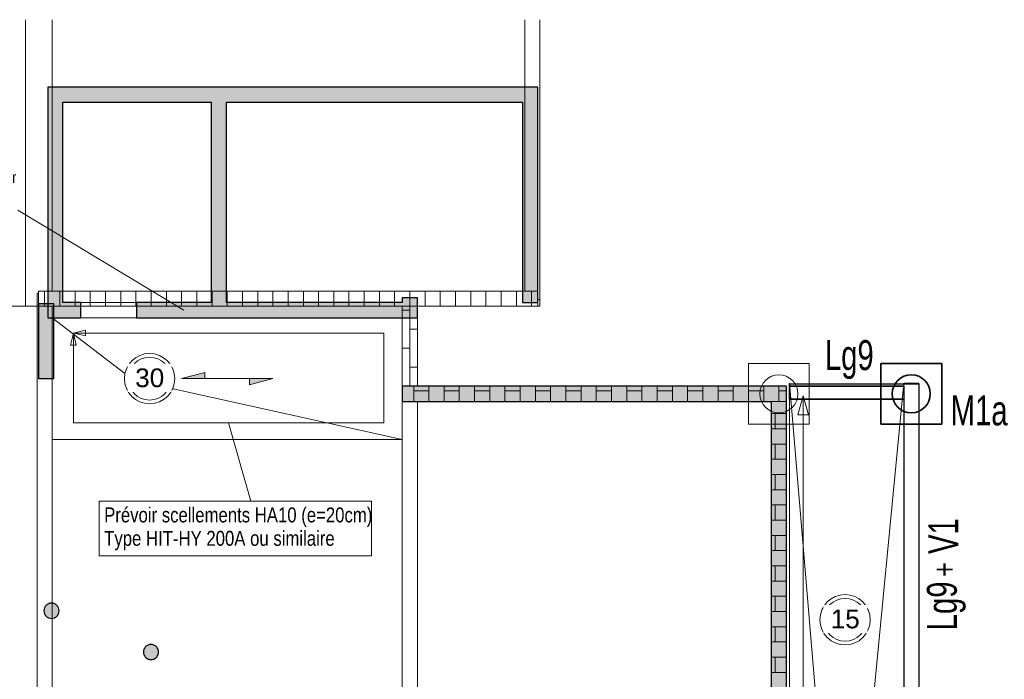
# Model space of a CAD drawing. Header units: millimetres. Extents: x 8234 to 125818, y -4600 to 79170.
# Tile 10 of 10: x 110501 to 123441, y 8570 to 17234. Entities that reach past the tile are written whole.
import ezdxf

# ---------------------------------------------------------------- set-up
doc = ezdxf.new("R2010")
doc.units = ezdxf.units.MM
doc.linetypes.add('AREST - Caché - Court_3_', pattern=[2.0292, 1.5, -0.5292])
for name, color, linetype, lineweight in [('A-DETL-MEDM', 33, 'Continuous', 25), ('A-DETL-THIN', 151, 'Continuous', 20), ('A-FLOR', 192, 'Continuous', 15), ('A-WALL', 113, 'Continuous', 20), ('A-WALL-IDEN', 211, 'Continuous', 15), ('A-WALL-PATT', 111, 'Continuous', 30), ('G-ANNO-TEXT', 231, 'Continuous', 15), ('S-BEAM', 12, 'Continuous', 15), ('S-BEAM-IDEN', 2, 'Continuous', 15), ('S-COLS', 52, 'Continuous', 15), ('S-FLOR-SYMB', 171, 'Continuous', 15), ('S-FNDN', 32, 'Continuous', 20), ('S-FNDN-IDEN', 2, 'Continuous', 15)]:
    doc.layers.add(name, color=color, linetype=linetype, lineweight=lineweight)
doc.styles.add('Arial_1', font='arial.ttf', dxfattribs={"height": 245.883234})
doc.styles.add('Arial_2', font='arial.ttf', dxfattribs={"width": 0.7, "height": 393.413174})
doc.styles.add('Arial_4', font='arial.ttf', dxfattribs={"width": 0.8, "height": 295.05988})
doc.styles.add('Arial_7', font='arial.ttf', dxfattribs={"width": 0.8, "height": 196.706587})
doc.styles.add('Arial_9', font='arial.ttf', dxfattribs={"width": 0.8, "height": 147.52994})
pattern_1 = [(270, (115628.86, 13419.8), (-200, -1e-14), []), (180, (115628.86, 13419.8), (-200, 250), [200, -200])]

# ---------------------------------------------------------------- blocks, each defined once
blk = doc.blocks.new('Poteau rond - Ø 20cm-1098612-FONDATIONS RAMPE Extérieure')
at = {"layer": 'S-COLS', "linetype": 'AREST - Caché - Court_3_'}
h = blk.add_hatch(color=55, dxfattribs=at)
edge = h.paths.add_edge_path(flags=0)
edge.add_arc((0, 0), 100, 0, 180)
edge.add_arc((0, 0), 100, 180, 360)
at = {"layer": 'S-COLS', "color": 135, "lineweight": 25}
for start, end in [(360, 180), (180, 360)]:
    blk.add_arc((0, 0), 100, start, end, dxfattribs=at)
blk = doc.blocks.new('14_03_N805-APD-Maquette existant_rvt-2-FONDATIONS RAMPE Extérieure')
at = {"layer": 'A-WALL-PATT', "lineweight": 15}
for points in [[(30439, 13320), (30239, 13320), (30239, 16350), (30439, 16350), (30439, 16150), (30439, 13520)], [(36479, 16350), (36479, 16150), (32589, 16150), (32389, 16150), (30439, 16150), (30439, 16350)], [(36479, 16350), (36679, 16350), (36679, 13520), (36479, 13520), (36479, 16150)], [(32589, 13520), (32389, 13520), (32389, 16150), (32589, 16150)], [(30319, 12520), (30119, 12520), (30119, 13500), (30319, 13500)], [(34899, 13579), (35099, 13579), (35099, 13320), (34899, 13320), (34899, 13520)], [(39749, 12420), (39749, 12220), (34899, 12220), (34899, 12420)], [(39949, 7960), (39749, 7960), (39749, 12220), (39749, 12420), (39949, 12420)]]:
    blk.add_hatch(color=55, dxfattribs=at).paths.add_polyline_path(points, flags=0)
h = blk.add_hatch(color=55, dxfattribs=at)
h.paths.add_polyline_path([(30673, 13520), (30673, 13320), (30439, 13320), (30439, 13520)], flags=0)
h.paths.add_polyline_path([(34899, 13520), (34899, 13320), (31408, 13320), (31408, 13520), (32389, 13520), (32589, 13520)], flags=0)
at = {"layer": 'S-BEAM'}
h = blk.add_hatch(dxfattribs=at)
h.set_pattern_fill('FP_25', color=9, style=0, pattern_type=2)
h.set_pattern_definition(pattern_1)
h.paths.add_polyline_path([(36679, 13470), (35099, 13470), (34899, 13470), (30119, 13470), (30119, 13670), (30299, 13670), (36509, 13670), (36679, 13670), (36679, 13557)], flags=0)
h = blk.add_hatch(dxfattribs=at)
h.set_pattern_fill('FP_25', color=9, style=0, pattern_type=2)
h.set_pattern_definition(pattern_1)
h.paths.add_polyline_path([(35099, 13470), (35099, 12420), (34899, 12420), (34899, 13470)], flags=0)
h = blk.add_hatch(dxfattribs=at)
h.set_pattern_fill('FP_24', color=9, style=0, pattern_type=2)
h.set_pattern_definition([(90, (120478.86, 7859.8), (200, -1e-14), []), (0, (120478.86, 7859.8), (200, -250), [200, -200])])
h.paths.add_polyline_path([(34899, 12420), (35099, 12420), (39749, 12420), (39949, 12420), (39949, 12220), (39749, 12220), (34899, 12220)], flags=0)
h = blk.add_hatch(dxfattribs=at)
h.set_pattern_fill('FP_26', color=9, style=0, pattern_type=2)
h.set_pattern_definition([(0, (119678.86, 7859.8), (0, -200), []), (270, (119678.86, 7859.8), (-250, -200), [200, -200])])
h.paths.add_polyline_path([(39749, 7960), (39749, 12220), (39949, 12220), (39949, 7960)], flags=0)
at = {"layer": 'A-FLOR', "color": 8, "lineweight": 20}
for p, q in [((36709, 13470), (36709, 17234)), ((29949, 13470), (25459, 13470)), ((25459, 13470), (36709, 13470)), ((25459, 13470), (30099, 13470)), ((34899, 13470), (25459, 13470)), ((30299, 13470), (34899, 13470)), ((34899, 13470), (34899, 13320)), ((34899, 13320), (34899, 13470)), ((34899, 13470), (34899, 13470)), ((36709, 13470), (36679, 13470)), ((36709, 13557), (36709, 13470)), ((36709, 13470), (36709, 13470)), ((34899, 13320), (30299, 13320)), ((30299, 11720), (30299, 13320)), ((30299, 13320), (34899, 13320)), ((30299, 13320), (30299, 13320)), ((34899, 13320), (34899, 13320)), ((39749, 12220), (34899, 12220)), ((34899, 12220), (34899, 11720)), ((34899, 12220), (34899, 12220)), ((35099, 12220), (39749, 12220)), ((39749, 12220), (39749, 7960)), ((39749, 7960), (39749, 12220)), ((39749, 12220), (39749, 12220)), ((30299, 11720), (34899, 11720)), ((34899, 11720), (30299, 11720)), ((30299, 11720), (30299, 11720)), ((34899, 11720), (34899, 11720))]:
    blk.add_line(p, q, dxfattribs=at)
at = {"layer": 'A-WALL', "color": 135, "lineweight": 25}
for p, q in [((30439, 16350), (30239, 16350)), ((30239, 16350), (30239, 13320)), ((36479, 16350), (30439, 16350)), ((36679, 16350), (36479, 16350)), ((36679, 13520), (36679, 16350)), ((30439, 13520), (30439, 16150)), ((30439, 16150), (32389, 16150)), ((32389, 16150), (32389, 13520)), ((32589, 13520), (32589, 16150)), ((32589, 16150), (36479, 16150)), ((36479, 16150), (36479, 13520)), ((30319, 13500), (30119, 13500)), ((30119, 13500), (30119, 12520)), ((30319, 12520), (30319, 13500)), ((30673, 13520), (30439, 13520)), ((30673, 13320), (30673, 13520)), ((32389, 13520), (31408, 13520)), ((31408, 13520), (31408, 13320)), ((34899, 13520), (32589, 13520)), ((34899, 13579), (34899, 13520)), ((35099, 13579), (34899, 13579)), ((35099, 13320), (35099, 13579)), ((36479, 13520), (36679, 13520)), ((30239, 13320), (30439, 13320)), ((30439, 13320), (30673, 13320)), ((31408, 13320), (34899, 13320)), ((34899, 13320), (35099, 13320)), ((30119, 12520), (30319, 12520)), ((39749, 12420), (34899, 12420)), ((34899, 12420), (34899, 12220)), ((39949, 12420), (39749, 12420)), ((39949, 7960), (39949, 12420)), ((34899, 12220), (39749, 12220)), ((39749, 12220), (39749, 7960))]:
    blk.add_line(p, q, dxfattribs=at)
at = {"layer": 'A-WALL', "color": 8}
for p, q in [((30239, 16350), (30239, 16350)), ((30439, 16350), (30439, 16350)), ((36479, 16350), (36479, 16350)), ((36679, 16350), (36679, 16350)), ((30439, 16150), (30439, 16150)), ((32389, 16150), (32389, 16150)), ((32589, 16150), (32589, 16150)), ((36479, 16150), (36479, 16150)), ((30119, 13500), (30119, 13500)), ((30319, 13500), (30319, 13500)), ((30439, 13520), (30439, 13520)), ((30673, 13520), (30673, 13520)), ((30673, 13520), (31408, 13520)), ((30673, 13520), (30673, 13320)), ((31408, 13520), (31408, 13520)), ((31408, 13320), (31408, 13520)), ((32389, 13520), (32389, 13520)), ((32589, 13520), (32589, 13520)), ((34899, 13579), (34899, 13579)), ((34899, 13520), (34899, 13520)), ((35099, 13579), (35099, 13579)), ((36479, 13520), (36479, 13520)), ((36679, 13520), (36679, 13520)), ((30239, 13320), (30239, 13320)), ((30439, 13320), (30439, 13320)), ((31408, 13320), (30673, 13320)), ((30673, 13320), (30673, 13320)), ((31408, 13320), (31408, 13320)), ((34899, 12420), (34899, 13320)), ((35099, 13320), (34899, 13320)), ((34899, 13320), (34899, 13320)), ((35099, 13320), (35099, 13320)), ((35099, 13320), (35099, 12420)), ((30119, 12520), (30119, 12520)), ((30319, 12520), (30319, 12520)), ((34899, 12420), (34899, 12420)), ((34899, 12420), (34899, 12420)), ((35099, 12420), (34899, 12420)), ((35099, 12420), (35099, 12420)), ((39949, 12420), (39949, 12420)), ((34899, 12220), (34899, 12220)), ((39749, 12220), (39749, 12220))]:
    blk.add_line(p, q, dxfattribs=at)
at = {"layer": 'S-BEAM', "color": 8, "lineweight": 20}
for p, q in [((29949, 13470), (29949, 17234)), ((29949, 17234), (29949, 13470)), ((30299, 17234), (30299, 13670)), ((30299, 17234), (30299, 13670)), ((36509, 13670), (36509, 17234)), ((36509, 17234), (36509, 13670)), ((36709, 17234), (36709, 13557)), ((30099, 13644), (30099, 13644)), ((30099, 13644), (30119, 13644)), ((30119, 13644), (30099, 13644)), ((30099, 13470), (30099, 13644)), ((30099, 13644), (30099, 7718)), ((30299, 13670), (30119, 13670)), ((30119, 13670), (30119, 13644)), ((30119, 13670), (30119, 13670)), ((30119, 13470), (30119, 13670)), ((36679, 13670), (30119, 13670)), ((30119, 13644), (30119, 13644)), ((30119, 13644), (30119, 13470)), ((30299, 13670), (30299, 13670)), ((30299, 13670), (36509, 13670)), ((36509, 13670), (36509, 13670)), ((36679, 13670), (36509, 13670)), ((36679, 13557), (36679, 13670)), ((36679, 13670), (36679, 13670)), ((36679, 13670), (36679, 13470)), ((29949, 13470), (29949, 13470)), ((30099, 13470), (29949, 13470)), ((30099, 7820), (30099, 13470)), ((30099, 13470), (30099, 13470)), ((30099, 13470), (30099, 13470)), ((30119, 13470), (30119, 13470)), ((36679, 13470), (30119, 13470)), ((30119, 13470), (30299, 13470)), ((30299, 13470), (30299, 7718)), ((30299, 13470), (30299, 13470)), ((30299, 13470), (30299, 13470)), ((30299, 13470), (30299, 13320)), ((35099, 13470), (34899, 13470)), ((34899, 12420), (34899, 13470)), ((34899, 13470), (34899, 12420)), ((34899, 13470), (34899, 13470)), ((35099, 12420), (35099, 13470)), ((35099, 13470), (35099, 13470)), ((35099, 12420), (35099, 13470)), ((36709, 13557), (36679, 13557)), ((36679, 13557), (36679, 13557)), ((36679, 13557), (36709, 13557)), ((36679, 13470), (36679, 13557)), ((36679, 13470), (36679, 13470)), ((36709, 13557), (36709, 13557)), ((34899, 12220), (34899, 12420)), ((35099, 12420), (39749, 12420)), ((39949, 12420), (35099, 12420)), ((35099, 12420), (35099, 12420)), ((39749, 12420), (39949, 12420)), ((39949, 12420), (39949, 12420)), ((39949, 12420), (39949, 12220)), ((39949, 12420), (39949, 12220)), ((39749, 12220), (34899, 12220)), ((34899, 4360), (34899, 12220)), ((39949, 12220), (35099, 12220)), ((35099, 12220), (35099, 12220)), ((35099, 12220), (35099, 12220)), ((35099, 12220), (35099, 7960)), ((35099, 7960), (35099, 12220)), ((39749, 12220), (39949, 12220)), ((39749, 7960), (39749, 12220)), ((39749, 12220), (39749, 12220)), ((39749, 7960), (39749, 12220)), ((39949, 12220), (39949, 12220)), ((39949, 12220), (39949, 7960)), ((39949, 7960), (39949, 12220)), ((30299, 11720), (30299, 7820)), ((34899, 4360), (34899, 11720))]:
    blk.add_line(p, q, dxfattribs=at)
at = {"layer": 'S-FNDN', "color": 8}
for p, q in [((40249, 12720), (39449, 12720)), ((39449, 12720), (39449, 11920)), ((39449, 11920), (39449, 12720)), ((39449, 12720), (40249, 12720)), ((39449, 12720), (39449, 12720)), ((40249, 11920), (40249, 12720)), ((40249, 12720), (40249, 11920)), ((40249, 12720), (40249, 12720)), ((39449, 11920), (40249, 11920)), ((40249, 11920), (39449, 11920)), ((39449, 11920), (39449, 11920)), ((40249, 11920), (40249, 11920))]:
    blk.add_line(p, q, dxfattribs=at)
for start, end in [(0, 180), (0, 180), (180, 360), (180, 360)]:
    blk.add_arc((39849, 12320), 250, start, end, dxfattribs=at)
at = {"color": 8, "lineweight": 20}
for p in [(30289, 9470), (31597, 8928)]:
    blk.add_blockref('Poteau rond - Ø 20cm-1098612-FONDATIONS RAMPE Extérieure', p, dxfattribs=at)
blk = doc.blocks.new('Etiquette Dalle Epaisseur-AREST - Dalle Brut-1108061-FONDATIONS RAMPE Extérieure')
at = {"layer": 'S-FNDN-IDEN'}
for radius in [3.31, 2.81]:
    blk.add_circle((0, -2.59), radius, dxfattribs=at)
blk = doc.blocks.new('M_Sens de portée fixe - Dalle unidirectionnelle - 06 mm-77493-FONDATIONS RAMPE Extérieure')
at = {"layer": 'S-FLOR-SYMB'}
for points in [[(-2.93, 0.82), (-2.93, 0), (-6, 0)], [(2.93, -0.82), (2.93, 0), (6, 0)]]:
    blk.add_hatch(color=256, dxfattribs=at).paths.add_polyline_path(points, flags=0)
for p, q in [((-2.93, 0.82), (-6, 0)), ((0, 0), (-6, 0)), ((-2.93, 0), (-2.93, 0.82)), ((0, 0), (6, 0)), ((2.93, -0.82), (6, 0)), ((2.93, 0), (2.93, -0.82))]:
    blk.add_line(p, q, dxfattribs=at)

msp = doc.modelspace()

# ---------------------------------------------------------------- linework, layer by layer
at = {"layer": 'A-DETL-MEDM'}
msp.add_line((120568.86, 12419.8), (120578.86, 12419.8), dxfattribs=at)
at = {"layer": 'A-DETL-THIN'}
for p, q in [((110475.06, 14730.96), (112657.19, 13419.8)), ((111882.44, 12588.92), (110928.86, 13319.8)), ((111206.84, 13117.76), (111169.72, 12956.98)), ((111206.84, 13117.76), (111367.61, 13154.87)), ((111206.84, 13117.76), (111243.96, 12956.98)), ((111206.84, 13117.76), (111367.61, 13080.64)), ((111206.84, 13117.76), (111206.84, 11937.76)), ((115286.84, 13116.98), (111211.84, 13116.98)), ((111367.61, 13154.87), (111367.61, 13117.76)), ((111367.61, 13080.64), (111367.61, 13117.76)), ((115286.84, 11937.76), (115286.84, 13116.98)), ((111169.72, 12956.98), (111206.84, 12956.98)), ((111243.96, 12956.98), (111206.84, 12956.98)), ((120618.9, 12459.8), (121318.9, 4119.8)), ((121318.9, 4119.8), (122118.9, 12459.8)), ((112516.37, 12383.86), (115528.86, 11719.8)), ((115728.86, 12419.8), (120568.86, 12419.8)), ((120578.86, 12419.8), (120578.86, 7759.8)), ((120797.97, 12295.39), (120726.31, 12045.46)), ((120797.97, 12295.39), (120797.97, 7539.8)), ((120797.97, 12295.39), (120869.64, 12045.46)), ((120726.31, 12045.46), (120797.97, 12045.46)), ((120869.64, 12045.46), (120797.97, 12045.46)), ((111206.84, 11937.76), (115286.84, 11937.76)), ((113246.84, 11937.76), (113537.64, 10910.92)), ((111546.75, 10190.92), (111546.75, 10910.92)), ((115126.75, 10910.92), (111546.75, 10910.92)), ((115126.75, 10190.92), (115126.75, 10910.92)), ((115126.75, 10190.92), (111546.75, 10190.92))]:
    msp.add_line(p, q, dxfattribs=at)
at = {"layer": 'A-FLOR'}
for p, q in [((110928.86, 11719.8), (110928.86, 13319.8)), ((110928.86, 13319.8), (115528.86, 13319.8)), ((115528.86, 13319.8), (115528.86, 11719.8)), ((120618.42, 12418.99), (122118.9, 12418.99)), ((120618.42, 4119.25), (120618.42, 12418.99)), ((115528.86, 11719.8), (110928.86, 11719.8))]:
    msp.add_line(p, q, dxfattribs=at)
at = {"layer": 'A-WALL'}
for p, q in [((122118.9, 12459.8), (122118.9, 2619.8)), ((122118.9, 12459.8), (122318.9, 12459.8)), ((122318.9, 12459.8), (122318.9, 2619.8))]:
    msp.add_line(p, q, dxfattribs=at)
at = {"layer": 'S-BEAM', "color": 1, "lineweight": 30}
for p, q in [((120618.91, 12449.8), (120618.91, 12249.8)), ((120618.91, 12418.99), (120618.91, 12449.8)), ((120618.91, 12449.8), (122318.9, 12449.8)), ((120618.91, 12449.8), (122318.9, 12449.8)), ((122318.9, 12449.8), (122318.9, 12249.8)), ((120618.91, 12249.8), (120618.91, 12418.99)), ((120618.91, 12418.99), (122118.9, 12418.99)), ((122118.9, 12418.99), (120618.91, 12418.99)), ((122118.9, 12418.99), (122118.9, 12249.8)), ((122118.9, 12249.8), (120618.91, 12249.8)), ((120618.91, 12249.8), (122118.9, 12249.8)), ((122118.9, 12249.8), (122118.9, 9097)), ((122318.9, 12249.8), (122318.9, 9097)), ((122118.9, 9097), (122118.9, 2622.12)), ((122318.9, 9097), (122318.9, 2622.12))]:
    msp.add_line(p, q, dxfattribs=at)
at = {"layer": 'S-FNDN', "color": 3, "lineweight": 35}
for p, q in [((122618.9, 12719.8), (121818.9, 12719.8)), ((121818.9, 12719.8), (121818.9, 11919.8)), ((121818.9, 11919.8), (121818.9, 12719.8)), ((121818.9, 12719.8), (122618.9, 12719.8)), ((122618.9, 11919.8), (122618.9, 12719.8)), ((122618.9, 12719.8), (122618.9, 11919.8)), ((121818.9, 11919.8), (122618.9, 11919.8)), ((122618.9, 11919.8), (121818.9, 11919.8))]:
    msp.add_line(p, q, dxfattribs=at)
for start, end in [(0, 180), (0, 180), (180, 360), (180, 360)]:
    msp.add_arc((122218.9, 12319.8), 250, start, end, dxfattribs=at)

# ---------------------------------------------------------------- block references
at = {"lineweight": 5}
msp.add_blockref('14_03_N805-APD-Maquette existant_rvt-2-FONDATIONS RAMPE Extérieure', (80629.86, 0), dxfattribs=at)
at = {"layer": 'S-FLOR-SYMB', "xscale": 99.99999999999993, "yscale": 99.99999999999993, "zscale": 99.99999999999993}
msp.add_blockref('M_Sens de portée fixe - Dalle unidirectionnelle - 06 mm-77493-FONDATIONS RAMPE Extérieure', (113228.86, 12519.8), dxfattribs=at)
at = {"layer": 'S-FNDN-IDEN', "xscale": 99.99999999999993, "yscale": 99.99999999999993, "zscale": 99.99999999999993}
for p in [(112208.16, 12778.32), (121348.88, 9610.51)]:
    msp.add_blockref('Etiquette Dalle Epaisseur-AREST - Dalle Brut-1108061-FONDATIONS RAMPE Extérieure', p, dxfattribs=at)

# ---------------------------------------------------------------- texts
at = {"layer": 'A-WALL-IDEN', "lineweight": 20, "insert": (122443.09, 10450.9), "char_height": 393.413, "width": 556.8, "attachment_point": 2, "rotation": 90, "line_spacing_factor": 0.938532, "style": 'Arial_2'}
msp.add_mtext('V1', dxfattribs=at)
at = {"layer": 'G-ANNO-TEXT', "color": 7, "lineweight": 35, "attachment_point": 1, "line_spacing_factor": 0.938532}
for s, insert, char_height, width, style in [('Epaisseur du dallage créé sous le mur\\P existant : 12cm!', (107653.43, 15238.44), 147.5299, 3304.8, 'Arial_9'), ('Prévoir scellements HA10 (e=20cm)\\PType HIT-HY 200A ou similaire', (111611.41, 10827.57), 196.7066, 4154.4, 'Arial_7')]:
    msp.add_mtext(s, dxfattribs=dict(at, insert=insert, char_height=char_height, width=width, style=style))
at = {"layer": 'G-ANNO-TEXT', "color": 7, "lineweight": 35, "insert": (122503.68, 9915.7), "char_height": 295.06, "width": 226.8, "attachment_point": 1, "rotation": 90, "line_spacing_factor": 0.938532, "style": 'Arial_4'}
msp.add_mtext('+', dxfattribs=at)
at = {"layer": 'S-BEAM-IDEN', "lineweight": 25, "insert": (121725.03, 13024.93), "char_height": 393.413, "width": 763.2, "attachment_point": 3, "line_spacing_factor": 0.938532, "style": 'Arial_2'}
msp.add_mtext('Lg9', dxfattribs=at)
at = {"layer": 'S-BEAM-IDEN', "lineweight": 25, "insert": (122424.05, 9854.68), "char_height": 393.413, "width": 763.2, "attachment_point": 3, "rotation": 90, "line_spacing_factor": 0.938532, "style": 'Arial_2'}
msp.add_mtext('Lg9', dxfattribs=at)
at = {"layer": 'S-FNDN-IDEN', "insert": (123484.22, 12298.86), "char_height": 393.413, "width": 888, "attachment_point": 3, "line_spacing_factor": 0.938532, "style": 'Arial_2'}
msp.add_mtext('M1a', dxfattribs=at)

# ---------------------------------------------------------------- next in the draw order: texts
at = {"layer": 'S-FNDN-IDEN', "char_height": 245.883, "width": 456, "attachment_point": 2, "line_spacing_factor": 0.938532, "style": 'Arial_1', "bg_fill": 3, "box_fill_scale": 1.25, "bg_fill_color": 0, "bg_fill_transparency": 0}
for s, insert in [('30', (112209.71, 12653.24)), ('15', (121350.43, 9485.44))]:
    msp.add_mtext(s, dxfattribs=dict(at, insert=insert))

doc.saveas('drawing.dxf')
